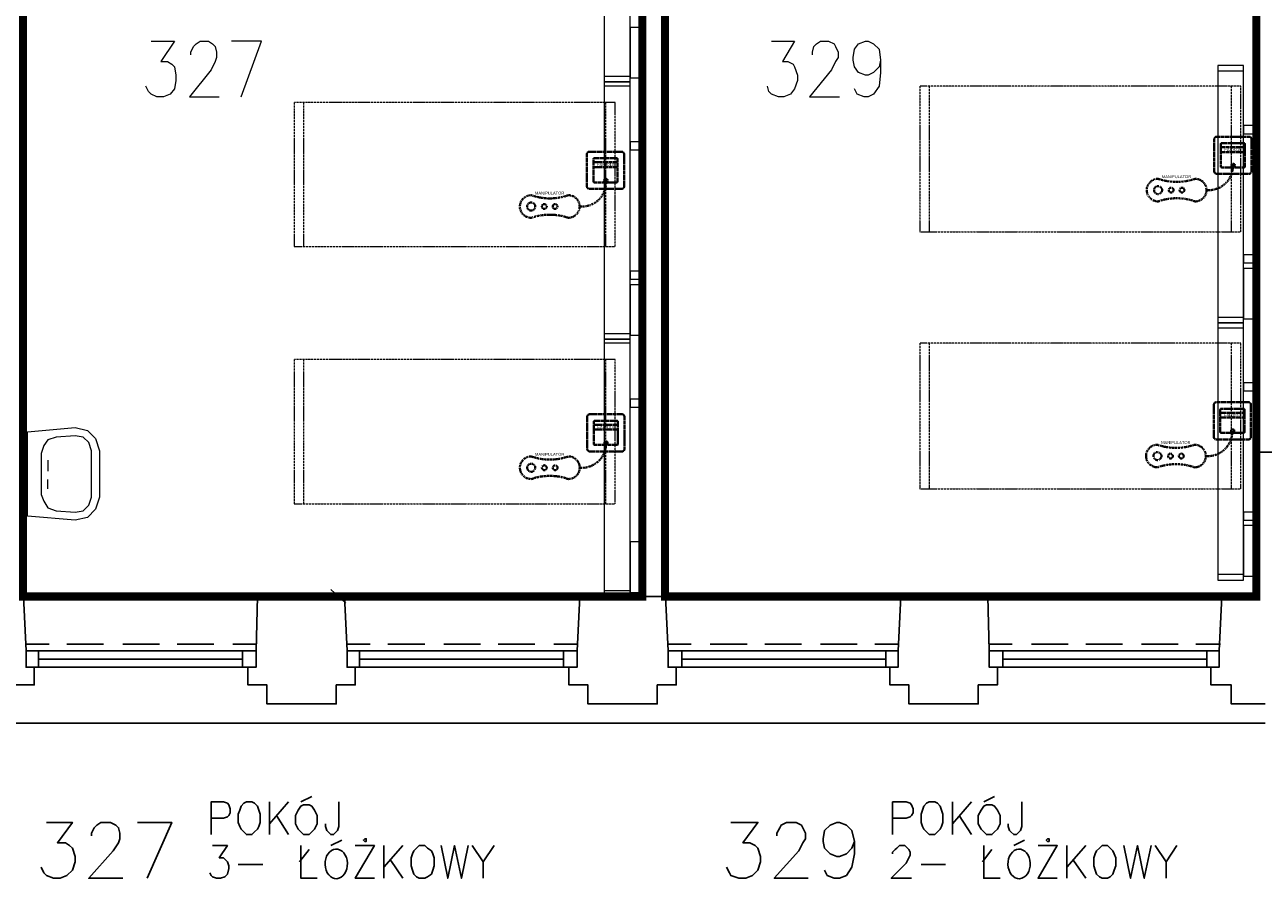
# Model space of a CAD drawing. Header units: millimetres. Extents: x 1 to 17496, y 1 to 30809.
# Tile 248 of 256: x 12559 to 13325, y 27890 to 28420. Entities that reach past the tile are written whole.
import ezdxf
from ezdxf.enums import TextEntityAlignment as Align

# ---------------------------------------------------------------- set-up
doc = ezdxf.new("R2010")
doc.units = ezdxf.units.MM
doc.linetypes.add('BORDER', pattern=[1.75, 0.5, -0.25, 0.5, -0.25, 0, -0.25])
doc.linetypes.add('CENTER', pattern=[2, 1.25, -0.25, 0.25, -0.25])
for name, color, linetype, lineweight in [('0_Przyz_FAP3010', 1, 'CENTER', 40), ('0_Przyz_Manipulator', 1, 'BORDER', 40), ('0_Przyz_Sala chorych', 5, 'BORDER', 40), ('0_Przyz_łóżko', 150, 'BORDER', 40)]:
    doc.layers.add(name, color=color, linetype=linetype, lineweight=lineweight)
for name, color, linetype in [('2DE_TXTMARK', 41, 'Continuous'), ('2DE_TXTNUM', 11, 'Continuous'), ('Opisy', 255, 'Continuous'), ('PDF _Geometria', 7, 'Continuous')]:
    doc.layers.add(name, color=color, linetype=linetype)
doc.styles.add('CP_ATTR', font='ARIAL.TTF')
doc.styles.add('CP_ELATT', font='ARIAL.TTF')

# ---------------------------------------------------------------- blocks, each defined once
blk = doc.blocks.new('2de_abb_sig_045_1psoxj')
blk.add_lwpolyline([(0, 20), (0, 0, 0.414214), (1.5, -1.5), (21.5, -1.5, 0.414214), (23, 0), (23, 20, 0.414214), (21.5, 21.5), (1.5, 21.5, 0.414214)], format="xyb", close=True)
at = {"flags": 128}
for points in [[(4, 3.1), (4, 16.9)], [(4.6, 17.5), (18.4, 17.5)], [(19, 16.9), (19, 3.1)], [(18.4, 2.5), (4.6, 2.5)]]:
    blk.add_lwpolyline(points, dxfattribs=at)
for centre, start, end in [((4.6, 16.9), 90, 180), ((18.4, 16.9), 0, 90), ((4.6, 3.1), 180, 270), ((18.4, 3.1), 270, 0)]:
    blk.add_arc(centre, 0.6, start, end)
at = {"linetype": 'Continuous', "style": 'CP_ATTR', "flags": 9}
for tag in ['NAME', 'ARTICLE', 'MARK2', 'OTHER1', 'PRODUCT-TYPE', 'ORDER-NO', 'PRODUCER', 'VOLTAGE', 'CURRENT', 'POWER', 'CHARACTER', 'IP', 'OTHER', 'LINK', 'WEIGHT', 'NUMBER', 'GROUP', 'FUNCTION', 'EL-STATUS']:
    blk.add_attdef(tag, text='', height=0.00005, dxfattribs=at).set_placement((0, 0), align=Align.MIDDLE_LEFT)
at = {"layer": '2DE_TXTMARK', "linetype": 'ByBlock', "style": 'CP_ATTR', "width": 0.8, "flags": 8}
blk.add_attdef('MARK1', text='', height=1.8, dxfattribs=at).set_placement((11.5, 27), align=Align.CENTER)
at = {"layer": '2DE_TXTNUM', "style": 'CP_ELATT', "width": 0.8}
blk.add_attdef('TAG', text='', height=2.5, dxfattribs=at).set_placement((11.5, 23), align=Align.CENTER)
blk = doc.blocks.new('2de_abb_sig_012_53oms7o')
at = {"layer": '0_Przyz_FAP3010', "color": 1}
for p, q in [((15, 5), (0, 5)), ((15, 2), (0, 2)), ((6.68, -7.5), (6.68, -5.79)), ((8.63, -7.5), (8.63, -5.79))]:
    blk.add_line(p, q, dxfattribs=at)
at = {"layer": '0_Przyz_FAP3010', "color": 1, "flags": 128}
for points in [[(0, -6.9), (0, 6.9)], [(0.6, 7.5), (14.4, 7.5)], [(15, 6.9), (15, -6.9)], [(14.4, -7.5), (0.6, -7.5)]]:
    blk.add_lwpolyline(points, dxfattribs=at)
at = {"layer": '0_Przyz_FAP3010', "color": 1}
for centre, radius, start, end in [((0.6, 6.9), 0.6, 90, 180), ((14.4, 6.9), 0.6, 0, 90), ((0.6, -6.9), 0.6, 180, 270), ((7.65, -6.54), 1.23, 37.66917, 142.33083), ((14.4, -6.9), 0.6, 270, 0)]:
    blk.add_arc(centre, radius, start, end, dxfattribs=at)
at = {"layer": '0_Przyz_FAP3010', "color": 1, "style": 'CP_ELATT', "width": 0.8}
blk.add_attdef('TAG', text='', height=2.5, dxfattribs=at).set_placement((7.5, 9), align=Align.CENTER)
at = {"layer": '0_Przyz_FAP3010', "color": 1, "linetype": 'ByBlock', "style": 'CP_ATTR', "width": 0.8, "flags": 8}
blk.add_attdef('MARK1', text='', height=1.8, dxfattribs=at).set_placement((7.5, 3.5), align=Align.MIDDLE_CENTER)
at = {"layer": '0_Przyz_FAP3010', "color": 1, "linetype": 'Continuous', "style": 'CP_ATTR', "flags": 9}
for tag in ['NAME', 'ARTICLE', 'MARK2', 'OTHER1', 'PRODUCT-TYPE', 'ORDER-NO', 'PRODUCER', 'VOLTAGE', 'CURRENT', 'POWER', 'CHARACTER', 'IP', 'OTHER', 'LINK', 'WEIGHT', 'NUMBER', 'GROUP', 'FUNCTION', 'EL-STATUS']:
    blk.add_attdef(tag, text='', height=0.00005, dxfattribs=at).set_placement((0, -6.9), align=Align.MIDDLE_LEFT)
blk = doc.blocks.new('2de_abb_sig_n52_f0txfx9')
for centre, radius in [((-46.34, -15.39), 2.5), ((-38.25, -15.39), 1.5), ((-31.53, -15.39), 1.5)]:
    blk.add_circle(centre, radius)
for centre, radius, start, end in [((-15.05, -0.39), 15.06, 265.11181, 1.48602), ((-46.34, -15.39), 7, 90, 270), ((-34.83, 24.3), 34.66, 250.62217, 289.37783), ((-23.33, -15.39), 7, 270, 90), ((-34.83, -55.09), 34.66, 70.62217, 109.37783)]:
    blk.add_arc(centre, radius, start, end)
at = {"linetype": 'Continuous', "style": 'CP_ATTR', "flags": 9}
for tag in ['ARTICLE', 'NAME', 'EL-STATUS', 'FUNCTION', 'GROUP', 'NUMBER', 'WEIGHT', 'LINK', 'OTHER', 'IP', 'CHARACTER', 'POWER', 'CURRENT', 'VOLTAGE', 'PRODUCER', 'ORDER-NO', 'PRODUCT-TYPE', 'OTHER1', 'MARK2']:
    blk.add_attdef(tag, text='', height=0.00005, dxfattribs=at).set_placement((-46.34, -22.39), align=Align.MIDDLE_LEFT)
at = {"layer": '2DE_TXTMARK', "linetype": 'ByBlock', "style": 'CP_ATTR', "width": 0.8, "flags": 8}
blk.add_attdef('MARK1', text='', height=1.8, dxfattribs=at).set_placement((-34.94, -7.09), align=Align.MIDDLE_CENTER)
at = {"layer": '2DE_TXTNUM', "style": 'CP_ELATT', "width": 0.8}
blk.add_attdef('TAG', text='', height=2.5, dxfattribs=at).set_placement((-34.94, -4.09), align=Align.CENTER)

msp = doc.modelspace()

# ---------------------------------------------------------------- linework, layer by layer
at = {"layer": '0_Przyz_Sala chorych', "ltscale": 500, "const_width": 5}
for points in [[(12955.03, 28734.93), (13096.72, 28734.93), (13096.72, 28516.73), (13320.91, 28516.73), (13321.18, 28516.73), (13321.18, 28065.88), (12955.01, 28065.88)], [(12557.53, 28580.44), (12695.76, 28580.44), (12695.76, 28580.33), (12940.98, 28580.33), (12940.94, 28516.73), (12940.94, 28065.88), (12557.51, 28065.88)]]:
    msp.add_lwpolyline(points, close=True, dxfattribs=at)
at = {"layer": '0_Przyz_łóżko', "lineweight": 18}
for points in [[(13311.51, 28291.62), (13311.51, 28381.74), (13112.74, 28381.74), (13112.74, 28291.62)], [(12924.08, 28282.36), (12924.08, 28371.64), (12725.32, 28371.64), (12725.32, 28282.36)], [(13311.51, 28132.44), (13311.51, 28222.56), (13112.74, 28222.56), (13112.74, 28132.44)], [(12924.08, 28123.18), (12924.08, 28212.45), (12725.32, 28212.45), (12725.32, 28123.18)]]:
    msp.add_lwpolyline(points, close=True, dxfattribs=at)
for points in [[(13118.64, 28381.74), (13118.64, 28291.62)], [(13305.61, 28381.74), (13305.61, 28291.62)], [(12731.21, 28371.64), (12731.21, 28282.36)], [(12918.19, 28371.64), (12918.19, 28282.36)], [(13118.64, 28222.56), (13118.64, 28132.44)], [(13305.61, 28222.56), (13305.61, 28132.44)], [(12731.21, 28212.45), (12731.21, 28123.18)], [(12918.19, 28212.45), (12918.19, 28123.18)]]:
    msp.add_lwpolyline(points, dxfattribs=at)
at = {"layer": 'Opisy', "color": 7, "lineweight": 25}
for points in [[(12673.94, 27918.52), (12673.94, 27938.73), (12681.52, 27938.73), (12684.05, 27937.89), (12684.89, 27937.05), (12685.73, 27934.52), (12685.73, 27931.99), (12684.89, 27930.31), (12684.05, 27929.47), (12681.52, 27928.63), (12673.94, 27928.63)], [(12710.16, 27938.73), (12710.16, 27918.52)], [(12721.95, 27938.73), (12710.16, 27925.26)], [(12729.53, 27938.73), (12736.27, 27942.1)], [(12753.11, 27938.73), (12753.11, 27923.57), (12752.27, 27921.05), (12751.43, 27920.2), (12749.74, 27918.52), (12748.06, 27918.52), (12746.38, 27920.2), (12745.53, 27921.05), (12744.69, 27923.57), (12744.69, 27925.26)], [(13095.9, 27918.52), (13095.9, 27938.73), (13104.32, 27938.73), (13106.85, 27937.89), (13107.69, 27937.05), (13108.53, 27934.52), (13108.53, 27931.99), (13107.69, 27930.31), (13106.85, 27929.47), (13104.32, 27928.63), (13095.9, 27928.63)], [(13132.96, 27938.73), (13132.96, 27918.52)], [(13144.75, 27938.73), (13132.96, 27925.26)], [(13152.33, 27938.73), (13159.07, 27942.1)], [(13175.91, 27938.73), (13175.91, 27923.57), (13175.07, 27921.05), (13174.23, 27920.2), (13172.54, 27918.52), (13170.86, 27918.52), (13169.17, 27920.2), (13168.33, 27921.05), (13167.49, 27923.57), (13167.49, 27925.26)], [(12714.37, 27930.31), (12721.95, 27918.52)], [(13137.17, 27930.31), (13144.75, 27918.52)], [(12572.03, 27926.1), (12588.04, 27926.1), (12578.77, 27913.47), (12583.83, 27913.47), (12586.35, 27911.78), (12588.04, 27910.1), (12589.72, 27905.04), (12589.72, 27901.67), (12588.04, 27896.62), (12584.67, 27893.25), (12580.46, 27891.57), (12576.25, 27891.57), (12572.03, 27893.25), (12570.35, 27894.94), (12568.67, 27898.31)], [(12599.83, 27917.68), (12599.83, 27919.36), (12601.51, 27922.73), (12603.2, 27924.41), (12605.72, 27926.1), (12611.62, 27926.1), (12614.99, 27924.41), (12616.67, 27922.73), (12617.51, 27919.36), (12617.51, 27915.99), (12616.67, 27913.47), (12613.3, 27908.41), (12598.14, 27891.57), (12619.2, 27891.57)], [(12634.36, 27891.57), (12649.52, 27926.1), (12628.46, 27926.1)], [(12995.67, 27926.1), (13012.52, 27926.1), (13003.25, 27913.47), (13007.46, 27913.47), (13010.83, 27911.78), (13012.52, 27910.1), (13014.2, 27905.04), (13014.2, 27901.67), (13012.52, 27896.62), (13009.15, 27893.25), (13004.94, 27891.57), (13000.73, 27891.57), (12995.67, 27893.25), (12994.83, 27894.94), (12993.15, 27898.31)], [(13024.31, 27917.68), (13024.31, 27919.36), (13025.99, 27922.73), (13026.84, 27924.41), (13030.2, 27926.1), (13036.1, 27926.1), (13039.47, 27924.41), (13040.31, 27922.73), (13042, 27919.36), (13042, 27915.99), (13040.31, 27913.47), (13037.78, 27908.41), (13022.62, 27891.57), (13043.68, 27891.57)], [(13072.32, 27914.31), (13070.63, 27910.1), (13067.26, 27906.73), (13063.05, 27905.04), (13061.37, 27905.04), (13057.16, 27906.73), (13053.79, 27910.1), (13052.94, 27914.31), (13052.94, 27915.99), (13053.79, 27921.05), (13057.16, 27924.41), (13061.37, 27926.1), (13063.05, 27926.1), (13067.26, 27924.41), (13070.63, 27921.05), (13072.32, 27914.31), (13072.32, 27906.73), (13070.63, 27898.31), (13067.26, 27893.25), (13063.05, 27891.57), (13059.68, 27891.57), (13055.47, 27893.25), (13053.79, 27896.62)], [(12748.06, 27911.78), (12754.8, 27915.15)], [(13170.86, 27911.78), (13177.6, 27915.15)], [(12674.79, 27911.78), (12684.05, 27911.78), (12679, 27904.2), (12681.52, 27904.2), (12683.21, 27902.52), (12684.05, 27901.67), (12684.89, 27899.15), (12684.89, 27897.46), (12684.05, 27894.09), (12682.37, 27892.41), (12679.84, 27891.57), (12677.31, 27891.57), (12674.79, 27892.41), (12673.94, 27893.25), (12673.1, 27894.94)], [(12728.69, 27901.67), (12734.58, 27909.25)], [(12729.53, 27911.78), (12729.53, 27891.57), (12739.64, 27891.57)], [(12763.22, 27911.78), (12775.01, 27911.78), (12763.22, 27891.57), (12775.01, 27891.57)], [(12780.91, 27911.78), (12780.91, 27891.57)], [(12792.7, 27911.78), (12780.91, 27898.31)], [(12816.28, 27911.78), (12820.49, 27891.57), (12824.7, 27911.78), (12828.91, 27891.57), (12833.12, 27911.78)], [(12835.65, 27911.78), (12842.39, 27901.67), (12842.39, 27891.57)], [(12849.13, 27911.78), (12842.39, 27901.67)], [(13095.9, 27906.73), (13095.9, 27907.57), (13097.58, 27909.25), (13098.42, 27910.1), (13100.11, 27911.78), (13103.48, 27911.78), (13105.16, 27910.1), (13106, 27909.25), (13106.85, 27907.57), (13106.85, 27905.89), (13106, 27904.2), (13104.32, 27900.83), (13095.06, 27891.57), (13107.69, 27891.57)], [(13151.49, 27901.67), (13157.38, 27909.25)], [(13152.33, 27911.78), (13152.33, 27891.57), (13162.44, 27891.57)], [(13186.02, 27911.78), (13197.81, 27911.78), (13186.02, 27891.57), (13197.81, 27891.57)], [(13203.7, 27911.78), (13203.7, 27891.57)], [(13215.5, 27911.78), (13203.7, 27898.31)], [(13239.08, 27911.78), (13243.29, 27891.57), (13247.5, 27911.78), (13251.71, 27891.57), (13255.92, 27911.78)], [(13258.45, 27911.78), (13265.19, 27901.67), (13265.19, 27891.57)], [(13271.92, 27911.78), (13265.19, 27901.67)], [(12690.79, 27899.99), (12705.95, 27899.99)], [(12785.12, 27902.52), (12792.7, 27891.57)], [(13113.58, 27899.99), (13128.74, 27899.99)], [(13207.92, 27902.52), (13215.5, 27891.57)]]:
    msp.add_lwpolyline(points, dxfattribs=at)
for points in [[(12695.84, 27938.73), (12694.16, 27937.89), (12692.47, 27936.21), (12691.63, 27933.68), (12690.79, 27931.15), (12690.79, 27926.1), (12691.63, 27923.57), (12692.47, 27921.89), (12694.16, 27920.2), (12695.84, 27918.52), (12699.21, 27918.52), (12700.89, 27920.2), (12702.58, 27921.89), (12703.42, 27923.57), (12704.26, 27926.1), (12704.26, 27931.15), (12703.42, 27933.68), (12702.58, 27936.21), (12700.89, 27937.89), (12699.21, 27938.73)], [(12731.21, 27937.05), (12729.53, 27936.21), (12727.85, 27933.68), (12726.16, 27930.31), (12726.16, 27925.26), (12727.85, 27921.89), (12729.53, 27920.2), (12731.21, 27918.52), (12734.58, 27918.52), (12736.27, 27920.2), (12737.95, 27921.89), (12739.64, 27925.26), (12739.64, 27930.31), (12737.95, 27933.68), (12736.27, 27936.21), (12734.58, 27937.05)], [(13118.64, 27938.73), (13116.95, 27937.89), (13115.27, 27936.21), (13114.43, 27933.68), (13113.58, 27931.15), (13113.58, 27926.1), (13114.43, 27923.57), (13115.27, 27921.89), (13116.95, 27920.2), (13118.64, 27918.52), (13122.01, 27918.52), (13123.69, 27920.2), (13125.38, 27921.89), (13126.22, 27923.57), (13127.06, 27926.1), (13127.06, 27931.15), (13126.22, 27933.68), (13125.38, 27936.21), (13123.69, 27937.89), (13122.01, 27938.73)], [(13154.01, 27937.05), (13152.33, 27936.21), (13150.64, 27933.68), (13148.96, 27930.31), (13148.96, 27925.26), (13150.64, 27921.89), (13152.33, 27920.2), (13154.01, 27918.52), (13157.38, 27918.52), (13159.07, 27920.2), (13160.75, 27921.89), (13162.44, 27925.26), (13162.44, 27930.31), (13160.75, 27933.68), (13159.07, 27936.21), (13157.38, 27937.05)], [(12769.96, 27915.15), (12769.96, 27915.99), (12769.12, 27915.99), (12768.27, 27915.15), (12769.12, 27914.31), (12769.96, 27914.31)], [(13192.76, 27915.15), (13192.76, 27915.99), (13191.91, 27915.99), (13191.07, 27915.15), (13191.91, 27914.31), (13192.76, 27914.31)], [(12802.8, 27911.78), (12801.12, 27910.1), (12799.44, 27908.41), (12798.59, 27906.73), (12797.75, 27904.2), (12797.75, 27899.15), (12798.59, 27896.62), (12799.44, 27894.09), (12801.12, 27892.41), (12802.8, 27891.57), (12806.17, 27891.57), (12807.86, 27892.41), (12810.38, 27894.09), (12811.23, 27896.62), (12812.07, 27899.15), (12812.07, 27904.2), (12811.23, 27906.73), (12810.38, 27908.41), (12807.86, 27910.1), (12806.17, 27911.78)], [(13225.6, 27911.78), (13223.92, 27910.1), (13222.23, 27908.41), (13221.39, 27906.73), (13220.55, 27904.2), (13220.55, 27899.15), (13221.39, 27896.62), (13222.23, 27894.09), (13223.92, 27892.41), (13225.6, 27891.57), (13228.97, 27891.57), (13230.66, 27892.41), (13232.34, 27894.09), (13233.18, 27896.62), (13234.02, 27899.15), (13234.02, 27904.2), (13233.18, 27906.73), (13232.34, 27908.41), (13230.66, 27910.1), (13228.97, 27911.78)]]:
    msp.add_lwpolyline(points, close=True, dxfattribs=at)
for centre, major_axis, start_param, end_param in [((12751.43, 27900.39), (0, 9.14), 0.2456124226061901, 6.528797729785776), ((13174.23, 27900.39), (0, -9.14), 3.387205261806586, 9.670390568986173)]:
    msp.add_ellipse(centre, major_axis=major_axis, ratio=0.758288, start_param=start_param, end_param=end_param, dxfattribs=at)
at = {"layer": 'PDF _Geometria', "lineweight": 40}
msp.add_lwpolyline([(12940.93, 28065.91), (12940.93, 28580.51), (12688.26, 28580.51), (12688.26, 28593.14), (12827.23, 28593.14), (12827.23, 28602.4), (12837.34, 28602.4), (12837.34, 28593.14), (12940.93, 28593.14), (12940.93, 28709.37), (12955.25, 28709.37), (12955.25, 28065.91)], dxfattribs=at)
at = {"layer": 'PDF _Geometria', "lineweight": 25}
for points in [[(12756.48, 28065.91), (12702.58, 28065.91), (12701.74, 28032.22), (12701.74, 28022.11), (12696.68, 28022.11), (12696.68, 28011.16), (12708.47, 28011.16), (12708.47, 27999.37), (12729.53, 27999.37), (12751.43, 27999.37), (12751.43, 28011.16), (12763.22, 28011.16), (12763.22, 28022.11), (12758.17, 28022.11), (12758.17, 28032.22), (12756.48, 28065.91), (12902.19, 28065.91), (12900.5, 28032.22), (12900.5, 28022.11), (12895.45, 28022.11), (12895.45, 28011.16), (12907.24, 28011.16), (12907.24, 27999.37), (12929.14, 27999.37), (12950.19, 27999.37), (12950.19, 28011.16), (12961.98, 28011.16), (12961.98, 28022.11), (12956.93, 28022.11), (12956.93, 28032.22), (12955.25, 28065.91), (13100.95, 28065.91), (13099.27, 28032.22), (13099.27, 28022.11), (13094.21, 28022.11), (13094.21, 28011.16), (13106, 28011.16), (13106, 27999.37), (13127.9, 27999.37), (13148.96, 27999.37), (13148.96, 28011.16), (13160.75, 28011.16), (13160.75, 28022.11), (13155.7, 28022.11), (13155.7, 28032.22), (13154.86, 28065.91), (13299.72, 28065.91), (13320.77, 28065.91), (13320.77, 28652.94)], [(12552.66, 28011.16), (12564.45, 28011.16), (12564.45, 28022.11), (12559.4, 28022.11), (12559.4, 28032.22), (12557.72, 28065.91), (12702.58, 28065.91)], [(12955.25, 28065.91), (12902.19, 28065.91)], [(13154.86, 28065.91), (13100.95, 28065.91)], [(13299.72, 28065.91), (13298.03, 28032.22), (13298.03, 28022.11), (13292.98, 28022.11), (13292.98, 28011.16), (13305.61, 28011.16), (13305.61, 27999.37), (13326.67, 27999.37)], [(12559.4, 28036.43), (12573.72, 28036.43)], [(12584.67, 28036.43), (12607.41, 28036.43)], [(12619.2, 28036.43), (12641.94, 28036.43)], [(12652.89, 28036.43), (12675.63, 28036.43)], [(12687.42, 28036.43), (12701.74, 28036.43)], [(12758.17, 28036.43), (12772.48, 28036.43)], [(12783.43, 28036.43), (12806.17, 28036.43)], [(12817.96, 28036.43), (12840.7, 28036.43)], [(12851.65, 28036.43), (12874.39, 28036.43)], [(12886.18, 28036.43), (12900.5, 28036.43)], [(12956.93, 28036.43), (12971.25, 28036.43)], [(12983.04, 28036.43), (13005.78, 28036.43)], [(13016.73, 28036.43), (13039.47, 28036.43)], [(13051.26, 28036.43), (13074, 28036.43)], [(13084.95, 28036.43), (13099.27, 28036.43)], [(13155.7, 28036.43), (13170.02, 28036.43)], [(13181.81, 28036.43), (13204.55, 28036.43)], [(13215.5, 28036.43), (13238.24, 28036.43)], [(13250.03, 28036.43), (13272.77, 28036.43)], [(13283.72, 28036.43), (13298.88, 28036.43)], [(12559.4, 28032.22), (12701.74, 28032.22)], [(12566.98, 28022.11), (12566.98, 28032.22)], [(12693.31, 28022.11), (12693.31, 28032.22)], [(12758.17, 28032.22), (12900.5, 28032.22)], [(12765.75, 28022.11), (12765.75, 28032.22)], [(12892.08, 28022.11), (12892.08, 28032.22)], [(12956.93, 28032.22), (13099.27, 28032.22)], [(12965.35, 28022.11), (12965.35, 28032.22)], [(13091.69, 28022.11), (13091.69, 28032.22)], [(13155.7, 28032.22), (13298.03, 28032.22)], [(13164.12, 28022.11), (13164.12, 28032.22)], [(13290.45, 28022.11), (13290.45, 28032.22)], [(12559.4, 28022.11), (12701.74, 28022.11)], [(12566.98, 28027.17), (12693.31, 28027.17)], [(12758.17, 28022.11), (12900.5, 28022.11)], [(12765.75, 28027.17), (12892.08, 28027.17)], [(12956.93, 28022.11), (13099.27, 28022.11)], [(12965.35, 28027.17), (13091.69, 28027.17)], [(13155.7, 28022.11), (13298.03, 28022.11)], [(13164.12, 28027.17), (13290.45, 28027.17)], [(9745.53, 27987.58), (9944.3, 27987.58), (10143.06, 27987.58), (10342.67, 27987.58), (10541.43, 27987.58), (10740.2, 27987.58), (10938.96, 27987.58), (11138.57, 27987.58), (11337.33, 27987.58), (11536.1, 27987.58), (11734.86, 27987.58), (11933.63, 27987.58), (12133.24, 27987.58), (12332, 27987.58), (12530.77, 27987.58), (12729.53, 27987.58), (12929.14, 27987.58), (13127.9, 27987.58), (13326.67, 27987.58)]]:
    msp.add_lwpolyline(points, dxfattribs=at)
at = {"layer": 'PDF _Geometria', "lineweight": 18}
for points in [[(12933.35, 28384.27), (12933.35, 28543.45), (12917.35, 28543.45), (12917.35, 28384.27)], [(12940.09, 28386.8), (12940.09, 28417.96), (12933.35, 28417.96), (12933.35, 28386.8)], [(13313.19, 28235.19), (13313.19, 28394.38), (13297.19, 28394.38), (13297.19, 28235.19)], [(12933.35, 28225.09), (12933.35, 28384.27), (12917.35, 28384.27), (12917.35, 28225.09)], [(13320.77, 28352.26), (13320.77, 28357.32), (13313.19, 28357.32), (13313.19, 28352.26)], [(12940.93, 28342.16), (12940.93, 28347.21), (12933.35, 28347.21), (12933.35, 28342.16)], [(13320.77, 28272.25), (13320.77, 28277.31), (13313.19, 28277.31), (13313.19, 28272.25)], [(12940.93, 28262.15), (12940.93, 28267.2), (12933.35, 28267.2), (12933.35, 28262.15)], [(13319.93, 28237.72), (13319.93, 28268.88), (13313.19, 28268.88), (13313.19, 28237.72)], [(12940.09, 28227.61), (12940.09, 28258.78), (12933.35, 28258.78), (12933.35, 28227.61)], [(13313.19, 28076.01), (13313.19, 28235.19), (13297.19, 28235.19), (13297.19, 28076.01)], [(12933.35, 28065.91), (12933.35, 28225.09), (12917.35, 28225.09), (12917.35, 28065.91)], [(13320.77, 28193.08), (13320.77, 28198.14), (13313.19, 28198.14), (13313.19, 28193.08)], [(12940.93, 28182.98), (12940.93, 28188.03), (12933.35, 28188.03), (12933.35, 28182.98)], [(12560.24, 28167.82), (12589.72, 28170.34), (12597.3, 28168.66), (12602.35, 28163.61), (12604.88, 28156.03), (12604.88, 28127.39), (12602.35, 28119.81), (12597.3, 28114.76), (12589.72, 28113.07), (12560.24, 28115.6)], [(12568.67, 28154.34), (12568.67, 28129.07), (12570.35, 28124.86), (12572.88, 28120.65), (12577.93, 28118.97), (12589.72, 28118.13), (12594.77, 28118.97), (12598.14, 28122.34), (12599.83, 28127.39), (12599.83, 28156.03), (12598.14, 28161.08), (12594.77, 28164.45), (12589.72, 28165.29), (12577.93, 28164.45), (12572.88, 28162.76), (12570.35, 28159.39)], [(12940.93, 28164.45), (12940.93, 28146.76)], [(12955.25, 28146.76), (12955.25, 28164.45)], [(13320.77, 28164.45), (13320.77, 28146.76)], [(13320.77, 28113.07), (13320.77, 28118.13), (13313.19, 28118.13), (13313.19, 28113.07)], [(13319.93, 28078.54), (13319.93, 28109.7), (13313.19, 28109.7), (13313.19, 28078.54)], [(12940.09, 28068.43), (12940.09, 28099.6), (12933.35, 28099.6), (12933.35, 28068.43)]]:
    msp.add_lwpolyline(points, close=True, dxfattribs=at)
for points in [[(12955.25, 28389.32), (12955.25, 28412.06)], [(12636.89, 28409.54), (12651.2, 28409.54), (12642.78, 28396.9), (12646.99, 28396.9), (12649.52, 28395.22), (12651.2, 28393.53), (12652.05, 28388.48), (12652.05, 28385.11), (12651.2, 28380.06), (12648.68, 28376.69), (12644.47, 28375), (12640.25, 28375), (12636.89, 28376.69), (12635.2, 28378.37), (12633.52, 28381.74)], [(12661.31, 28401.11), (12661.31, 28402.8), (12662.99, 28406.17), (12664.68, 28407.85), (12667.21, 28409.54), (12672.26, 28409.54), (12674.79, 28407.85), (12676.47, 28406.17), (12677.31, 28402.8), (12677.31, 28399.43), (12676.47, 28396.9), (12673.94, 28391.85), (12660.47, 28375), (12679, 28375)], [(12692.47, 28375), (12705.11, 28409.54), (12686.58, 28409.54)], [(13020.94, 28409.54), (13035.26, 28409.54), (13027.68, 28396.9), (13031.05, 28396.9), (13034.42, 28395.22), (13035.26, 28393.53), (13036.94, 28388.48), (13036.94, 28385.11), (13035.26, 28380.06), (13032.73, 28376.69), (13028.52, 28375), (13025.15, 28375), (13020.94, 28376.69), (13019.26, 28378.37), (13018.41, 28381.74)], [(13046.21, 28401.11), (13046.21, 28402.8), (13047.05, 28406.17), (13048.73, 28407.85), (13051.26, 28409.54), (13056.31, 28409.54), (13059.68, 28407.85), (13060.52, 28406.17), (13062.21, 28402.8), (13062.21, 28399.43), (13060.52, 28396.9), (13058, 28391.85), (13044.52, 28375), (13063.05, 28375)], [(13088.32, 28397.74), (13087.48, 28393.53), (13084.11, 28390.16), (13080.74, 28388.48), (13079.05, 28388.48), (13074.84, 28390.16), (13072.32, 28393.53), (13071.47, 28397.74), (13071.47, 28399.43), (13072.32, 28404.48), (13074.84, 28407.85), (13079.05, 28409.54), (13080.74, 28409.54), (13084.11, 28407.85), (13087.48, 28404.48), (13088.32, 28397.74), (13088.32, 28390.16), (13087.48, 28381.74), (13084.11, 28376.69), (13080.74, 28375), (13078.21, 28375), (13074, 28376.69), (13072.32, 28380.06)], [(13313.19, 28391.01), (13297.19, 28391.01)], [(12933.35, 28387.64), (12917.35, 28387.64)], [(12933.35, 28381.74), (12917.35, 28381.74)], [(12955.25, 28326.16), (12955.25, 28348.9)], [(12955.25, 28262.15), (12955.25, 28284.89)], [(12955.25, 28230.14), (12955.25, 28252.88)], [(13313.19, 28238.56), (13297.19, 28238.56)], [(12933.35, 28228.46), (12917.35, 28228.46)], [(13313.19, 28231.83), (13297.19, 28231.83)], [(12933.35, 28222.56), (12917.35, 28222.56)], [(12955.25, 28198.14), (12955.25, 28220.88)], [(12955.25, 28166.97), (12955.25, 28189.71)], [(12955.25, 28134.97), (12955.25, 28157.71)], [(13320.77, 28155.18), (13337.62, 28155.18), (13320.77, 28155.18)], [(12572.88, 28150.13), (12572.88, 28143.39)], [(12572.88, 28132.44), (12572.88, 28138.34)], [(12955.25, 28102.97), (12955.25, 28125.71)], [(12955.25, 28065.91), (12955.25, 28093.7)], [(13313.19, 28079.38), (13297.19, 28079.38)], [(12743.85, 28065.91), (12761.54, 28065.91)], [(12748.06, 28070.12), (12757.32, 28061.7)], [(12933.35, 28069.28), (12917.35, 28069.28)]]:
    msp.add_lwpolyline(points, dxfattribs=at)

# ---------------------------------------------------------------- block references
at = {"layer": '0_Przyz_FAP3010', "lineweight": -3}
for p in [(13295.09, 28328.9), (12906.64, 28319.61), (13294.81, 28164.57), (12906.84, 28157.12)]:
    msp.add_blockref('2de_abb_sig_045_1psoxj', p, dxfattribs=at)
ref = msp.add_blockref('2de_abb_sig_012_53oms7o', (13299.09, 28338.91), dxfattribs=at)
ref.add_attrib('MARK1', 'FAP3010', dxfattribs={"layer": '2DE_TXTMARK', "linetype": 'ByBlock', "height": 1.8, "style": 'CP_ATTR', "width": 0.8, "flags": 8}).set_placement((13306.59, 28342.41), align=Align.MIDDLE_CENTER)
ref = msp.add_blockref('2de_abb_sig_012_53oms7o', (12910.64, 28329.61), dxfattribs=at)
ref.add_attrib('MARK1', 'FAP3010', dxfattribs={"layer": '2DE_TXTMARK', "linetype": 'ByBlock', "height": 1.8, "style": 'CP_ATTR', "width": 0.8, "flags": 8}).set_placement((12918.14, 28333.11), align=Align.MIDDLE_CENTER)
ref = msp.add_blockref('2de_abb_sig_012_53oms7o', (13298.81, 28174.58), dxfattribs=at)
ref.add_attrib('MARK1', 'FAP3010', dxfattribs={"layer": '2DE_TXTMARK', "linetype": 'ByBlock', "height": 1.8, "style": 'CP_ATTR', "width": 0.8, "flags": 8}).set_placement((13306.31, 28178.08), align=Align.MIDDLE_CENTER)
ref = msp.add_blockref('2de_abb_sig_012_53oms7o', (12910.84, 28167.12), dxfattribs=at)
ref.add_attrib('MARK1', 'FAP3010', dxfattribs={"layer": '2DE_TXTMARK', "linetype": 'ByBlock', "height": 1.8, "style": 'CP_ATTR', "width": 0.8, "flags": 8}).set_placement((12918.34, 28170.62), align=Align.MIDDLE_CENTER)
at = {"layer": '0_Przyz_Manipulator', "lineweight": -3}
for p in [(13306.61, 28332.74), (12918.47, 28322.57), (13306.19, 28168.18), (12918.49, 28160.94)]:
    msp.add_blockref('2de_abb_sig_n52_f0txfx9', p, dxfattribs=at).add_auto_attribs({'MARK1': 'MANIPULATOR'})

doc.saveas('drawing.dxf')
